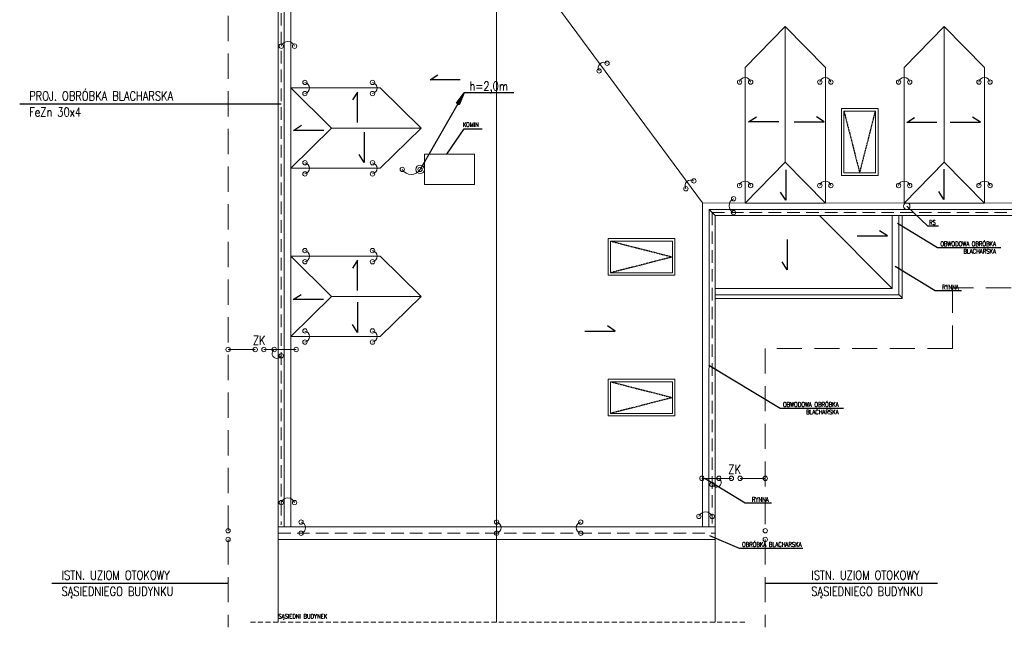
# Model space of a CAD drawing. Header units: millimetres. Extents: x 7740 to 32518, y 10334 to 16936.
# Tile 1 of 16: x 7740 to 9701, y 14122 to 15331. Entities that reach past the tile are written whole.
import ezdxf
from ezdxf.enums import TextEntityAlignment as Align

# ---------------------------------------------------------------- set-up
doc = ezdxf.new("R2010")
doc.units = ezdxf.units.MM
for name, pattern in [('DASHDOT', [1, 0.5, -0.25, 0, -0.25]), ('DASHED', [0.75, 0.5, -0.25]), ('HIDDEN', [0.375, 0.25, -0.125])]:
    doc.linetypes.add(name, pattern=pattern)
for name, color, linetype, lineweight in [('E_0', 4, 'Continuous', 15), ('Opis', 9, 'Continuous', 25), ('Widok', 9, 'Continuous', 15)]:
    doc.layers.add(name, color=color, linetype=linetype, lineweight=lineweight)
for name, color, linetype in [('E_ODN', 1, 'Continuous'), ('E_OSP', 2, 'Continuous'), ('OSIE', 9, 'DASHDOT')]:
    doc.layers.add(name, color=color, linetype=linetype)
doc.styles.add('ROMANS', font='romans', dxfattribs={"width": 0.7, "height": 12.5})
doc.styles.add('TXT', font='simplex.shx', dxfattribs={"width": 0.8})

# ---------------------------------------------------------------- blocks, each defined once
blk = doc.blocks.new('E_PUSZKA')
at = {"layer": 'E_0', "color": 3}
blk.add_circle((0, 0), 4.35, dxfattribs=at)
blk = doc.blocks.new('E_STRZ_GORA')
at = {"layer": 'E_ODN'}
for p, q in [((-20.6, -27.7), (0, 0)), ((0, 0), (-13.7, -31.7)), ((-13.7, -31.7), (-20.6, -27.7))]:
    blk.add_line(p, q, dxfattribs=at)
blk.add_solid([(-13.7, -31.7), (-20.6, -27.7), (0, 0), (-20.6, -27.7)], dxfattribs=at)

msp = doc.modelspace()

# ---------------------------------------------------------------- linework, layer by layer
at = {"layer": 'E_0', "color": 2, "linetype": 'HIDDEN', "ltscale": 100}
for p, q in [((8260.8, 15719.4), (8260.8, 14325.6)), ((9119, 14947.4), (9119, 14328.5)), ((9119, 14947.4), (11708.8, 14947.2)), ((8254.8, 14308.9), (9125, 14308.9))]:
    msp.add_line(p, q, dxfattribs=at)
at = {"layer": 'E_0'}
for p, q in [((8209.1, 14674.6), (8154.8, 14674.6)), ((8226.4, 14674.6), (8290.5, 14674.6)), ((9157.7, 14418.1), (9098.8, 14418.1)), ((9175, 14418.1), (9225, 14418.1))]:
    msp.add_line(p, q, dxfattribs=at)
at = {"layer": 'E_0', "color": 1, "linetype": 'DASHED', "ltscale": 100}
for p, q in [((8154.8, 14296.4), (8154.8, 14121.5)), ((9225, 14296.4), (9225, 14121.5))]:
    msp.add_line(p, q, dxfattribs=at)
at = {"layer": 'E_0', "color": 3, "linetype": 'DASHED', "ltscale": 100}
msp.add_lwpolyline([(8154.8, 14313.7), (8154.8, 15613.4), (8093.8, 15613.4), (8093.8, 16754.4), (8855.8, 16754.4), (8855.8, 16884.8), (10599.8, 16884.8), (10599.8, 16754.4), (11354.8, 16754.4), (11354.8, 16168.4), (11814.9, 16168.3), (11814.8, 14797.4), (9598, 14797.6), (9598, 14676.6), (9225, 14676.6), (9225, 14313.7)], dxfattribs=at)
at = {"layer": 'E_0', "color": 1}
msp.add_circle((8537.4, 15033.3), 8.54, dxfattribs=at)
at = {"layer": 'E_0'}
for centre, radius, start, end in [((8274, 15273.6), 14.2, 20.6341, 159.3659), ((8903.6, 15235.2), 11.3, 55.6074, 211.989), ((8305.8, 15195.4), 11.3, 281.8092, 78.1908), ((8440.3, 15195.4), 11.3, 281.8092, 78.1908), ((9184.9, 15204.8), 11.3, 11.8092, 168.1908), ((9344.9, 15204.8), 11.3, 11.8092, 168.1908), ((9501.8, 15204.8), 11.3, 11.8092, 168.1908), ((9661.8, 15204.8), 11.3, 11.8092, 168.1908), ((8305.8, 15035.4), 11.3, 281.8092, 78.1908), ((8440.3, 15035.4), 11.3, 281.8092, 78.1908), ((8519.7, 15043.8), 20.6, 210.5914, 329.4086), ((9076.5, 15000.8), 11.3, 55.6074, 211.989), ((9184.9, 14998.8), 11.3, 11.8092, 168.1908), ((9344.9, 14998.8), 11.3, 11.8092, 168.1908), ((9501.8, 14998.8), 11.3, 11.8092, 168.1908), ((9661.8, 14998.8), 11.3, 11.8092, 168.1908), ((9167.8, 14961), 14.9, 112.2716, 247.7284), ((8305.8, 14860.4), 11.3, 281.8092, 78.1908), ((8440.3, 14860.4), 11.3, 281.8092, 78.1908), ((8305.8, 14700.4), 11.3, 281.8092, 78.1908), ((8440.3, 14700.4), 11.3, 281.8092, 78.1908), ((8252.1, 14666.5), 9.62, 122.8743, 334.3067), ((9127.7, 14410), 9.62, 205.6933, 57.1257), ((8274, 14364.8), 14.2, 20.6341, 159.3659), ((9106.1, 14337.4), 14.2, 20.6341, 159.3659), ((8298.1, 14319.9), 11.3, 281.8092, 78.1908), ((8687.6, 14319.9), 11.3, 281.8092, 78.1908), ((8859.8, 14319.9), 11.3, 101.8092, 258.1908)]:
    msp.add_arc(centre, radius, start, end, dxfattribs=at)
at = {"layer": 'E_ODN'}
for p, q in [((8625.3, 15185.6), (8537.4, 15033.3)), ((8724.5, 15185.6), (8625.3, 15185.6)), ((8260.8, 15163.2), (7739.7, 15163.2)), ((8154.8, 14208.9), (7803.5, 14208.9)), ((9568, 14208.9), (9225, 14208.9))]:
    msp.add_line(p, q, dxfattribs=at)
at = {"layer": 'Opis', "ltscale": 0.7}
for points in [[(8617.4, 15211.5), (8557.2, 15211.5), (8572.9, 15221.5)], [(8412.8, 15126.9), (8412.8, 15187.2), (8402.8, 15171.5)], [(9252.2, 15127.9), (9191.9, 15127.9), (9207.6, 15137.9)], [(9282.4, 15127.7), (9342.7, 15127.7), (9327, 15137.8)], [(9567.2, 15126.3), (9506.9, 15126.3), (9522.6, 15136.4)], [(9593.5, 15127), (9653.7, 15127), (9638, 15137.1)], [(8345.6, 15111), (8285.3, 15111), (8301, 15121)], [(8426.2, 15107.3), (8426.2, 15047), (8416.1, 15062.7)], [(8590.4, 15063.4), (8625.2, 15113.8), (8661.1, 15113.8)], [(9265.8, 15032.2), (9265.8, 14971.9), (9255.7, 14987.6)], [(9580.7, 15033.4), (9580.7, 14973.2), (9570.6, 14988.9)], [(9506.9, 14959.9), (9548.4, 14921.1)], [(9408.4, 14900.9), (9468.7, 14900.9), (9453, 14911)], [(9488.3, 14926.1), (9568, 14877.8), (9694.6, 14877.8)], [(9548.4, 14921.1), (9570.4, 14921.1)], [(9268.7, 14893.6), (9268.7, 14833.3), (9258.6, 14849)], [(8412.8, 14791.9), (8412.8, 14852.2), (8402.8, 14836.5)], [(9484.1, 14840.7), (9563.9, 14792.4), (9616.1, 14792.4)], [(8344.9, 14774.1), (8284.7, 14774.1), (8300.4, 14784.2)], [(8412.8, 14768.9), (8412.8, 14708.6), (8402.8, 14724.3)], [(8865.9, 14711.4), (8926.2, 14711.4), (8910.5, 14721.5)], [(9113, 14643.7), (9254.5, 14557.9), (9381.1, 14557.9)], [(9105.5, 14417.5), (9185.2, 14369.2), (9237.5, 14369.2)], [(9114.1, 14304), (9173.2, 14279.3), (9299.8, 14279.3)]]:
    msp.add_lwpolyline(points, dxfattribs=at)
at = {"layer": 'OSIE', "transparency": 33554687}
for points in [[(9381.8, 15149.4), (9413.3, 15026.4), (9444.8, 15149.4)], [(8917, 14890.4), (9040, 14858.9), (8917, 14827.4)], [(8917, 14610.4), (9040, 14578.9), (8917, 14547.4)]]:
    msp.add_lwpolyline(points, dxfattribs=at)
at = {"layer": 'Widok'}
for p, q in [((9264.9, 15317.6), (9264.9, 15047.6)), ((9264.9, 15317.6), (9264.9, 15047.6)), ((9581.8, 15317.6), (9581.8, 15047.6)), ((9581.8, 15317.6), (9581.8, 15047.6))]:
    msp.add_line(p, q, dxfattribs=at)
for points in [[(11714.9, 16068.4), (11254.8, 16068.4), (11254.8, 16654.4), (10499.8, 16654.4), (10499.8, 16814.4), (8955.8, 16814.4), (8955.8, 16654.4), (8193.8, 16654.4), (8193.8, 15713.4), (8254.8, 15713.4), (8254.8, 14296.4)], [(8955.8, 16642.4), (8205.8, 16642.4), (8205.8, 15725.4), (8266.8, 15725.4), (8266.8, 14321.4)], [(8955.8, 16629.4), (8218.8, 16629.4), (8218.8, 15738.4), (8279.8, 15738.4), (8279.8, 14321.4)], [(9113, 14321.4), (9113.1, 14953.4), (11702.8, 14953.2), (11702.8, 16056.7)], [(9100, 14321.4), (9100.1, 14966.4), (11689.8, 14966.2), (11689.8, 16044.2)], [(8689.9, 14297.4), (8689.9, 15522.4)], [(9100.1, 14966.4), (8689.9, 15522.4)], [(9264.9, 15317.6), (9264.9, 15317.6), (9184.9, 15236.2), (9264.9, 15317.6), (9344.9, 15236.2)], [(9581.8, 15317.6), (9581.8, 15317.6), (9501.8, 15236.2), (9581.8, 15317.6), (9661.8, 15236.2)], [(9184.9, 14966.2), (9184.9, 15236.2)], [(9264.9, 15047.6), (9264.9, 15225.9)], [(9344.9, 14966.2), (9344.9, 15236.2)], [(9501.8, 14966.2), (9501.8, 15236.2)], [(9581.8, 15047.6), (9581.8, 15225.9)], [(9661.8, 14966.2), (9661.8, 15236.2)], [(8361.1, 15115.4), (8361.1, 15115.4), (8279.8, 15195.4), (8361.1, 15115.4), (8279.8, 15035.4)], [(8279.8, 15195.4), (8458.1, 15195.4)], [(8279.8, 15195.4), (8279.8, 15035.4)], [(8539.5, 15115.4), (8539.5, 15115.4), (8458.1, 15195.4), (8539.5, 15115.4), (8458.1, 15035.4)], [(9449.8, 15021.4), (9376.8, 15021.4), (9376.8, 15154.4), (9449.8, 15154.4), (9449.8, 15021.4)], [(8361.1, 15115.4), (8539.5, 15115.4)], [(8546.1, 15003.4), (8546.1, 15003.4), (8646.1, 15003.4), (8646.1, 15063.4), (8546.1, 15063.4), (8546.1, 15003.4)], [(9264.9, 15047.6), (9264.9, 15047.6), (9184.9, 14966.2), (9264.9, 15047.6), (9344.9, 14966.2)], [(9581.8, 15047.6), (9581.8, 15047.6), (9501.8, 14966.2), (9581.8, 15047.6), (9661.8, 14966.2)], [(8279.8, 15035.4), (8458.1, 15035.4)], [(9113.1, 14953.4), (9125, 14941.4)], [(9184.9, 14966.2), (9344.9, 14966.2)], [(9501.8, 14966.2), (9661.8, 14966.2)], [(9498, 14940.3), (9498, 14776.4), (9125, 14776.4), (9125, 14296.4), (8254.8, 14296.4), (8254.8, 14595.4)], [(9125, 14941.4), (11714.8, 14941.2)], [(9125, 14777.4), (9125, 14941.4)], [(9478, 14796.4), (9333, 14941.4)], [(9478, 14796.4), (9478, 14941.4), (9518, 14941.4), (9518, 14941.4)], [(9491, 14783.4), (9491, 14941.4), (9491, 14941.4)], [(9498, 14777.4), (9498, 14941.4), (9498, 14776.4)], [(8912, 14822.4), (8912, 14895.4), (9045, 14895.4), (9045, 14822.4), (8912, 14822.4)], [(8361.1, 14780.4), (8361.1, 14780.4), (8279.8, 14860.4), (8361.1, 14780.4), (8279.8, 14700.4)], [(8279.8, 14860.4), (8458.1, 14860.4)], [(8279.8, 14860.4), (8279.8, 14700.4)], [(8539.5, 14780.4), (8539.5, 14780.4), (8458.1, 14860.4), (8539.5, 14780.4), (8458.1, 14700.4)], [(9125, 14796.4), (9478, 14796.4)], [(8361.1, 14780.4), (8539.5, 14780.4)], [(9125, 14787.1), (9125, 14296.4)], [(9125, 14783.4), (9491, 14783.4)], [(9125, 14776.4), (9498, 14776.4)], [(9491, 14784), (9498, 14777.4)], [(8279.8, 14700.4), (8458.1, 14700.4)], [(8912, 14542.4), (8912, 14615.4), (9045, 14615.4), (9045, 14542.4), (8912, 14542.4)], [(8254.8, 14311.4), (8254.8, 14321.4), (9125, 14321.4)], [(8254.8, 14296.4), (8254.8, 14131.8)], [(8689.9, 14296.4), (8689.9, 14131.8)], [(9125, 14296.4), (9125, 14131.8)]]:
    msp.add_lwpolyline(points, dxfattribs=at)
for points in [[(9444.8, 15026.4), (9381.8, 15026.4), (9381.8, 15149.4), (9444.8, 15149.4)], [(8917, 14827.4), (8917, 14890.4), (9040, 14890.4), (9040, 14827.4)], [(8917, 14547.4), (8917, 14610.4), (9040, 14610.4), (9040, 14547.4)]]:
    msp.add_lwpolyline(points, close=True, dxfattribs=at)
at = {"layer": 'Widok', "linetype": 'DASHED', "ltscale": 20}
msp.add_lwpolyline([(8199.4, 14131.8), (9184.8, 14131.8)], dxfattribs=at)
at = {"layer": 'Widok'}
msp.add_circle((9506.9, 14959.9), 6.5, dxfattribs=at)

# ---------------------------------------------------------------- block references
at = {"layer": 'E_0'}
for p in [(8260.8, 15278.6), (8287.3, 15278.6), (9173.8, 15207.1), (9196, 15207.1), (9333.8, 15207.1), (9356, 15207.1), (9490.7, 15207.1), (9512.9, 15207.1), (9650.7, 15207.1), (9672.9, 15207.1), (9173.8, 15001.1), (9196, 15001.1), (9333.8, 15001.1), (9356, 15001.1), (9490.7, 15001.1), (9512.9, 15001.1), (9650.7, 15001.1), (9672.9, 15001.1), (8260.8, 14662.3), (8260.8, 14369.8), (8287.3, 14369.8), (9092.8, 14342.4), (9119.3, 14342.4)]:
    msp.add_blockref('E_PUSZKA', p, dxfattribs=at)
for p, rotation in [((8910, 15244.5), 43.79816693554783), ((8894, 15229.2), 43.79816693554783), ((8308.1, 15046.5), 270), ((8442.6, 15046.5), 270), ((8308.1, 15024.3), 270), ((8442.6, 15024.3), 270), ((8537.4, 15033.3), 180), ((9082.9, 15010.2), 43.79816693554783), ((9066.9, 14994.8), 43.79816693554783), ((9162.1, 14974.8), 89.99999999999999), ((9162.1, 14947.2), 89.99999999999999), ((8308.1, 14711.5), 270), ((8442.6, 14711.5), 270), ((8308.1, 14689.3), 270), ((8442.6, 14689.3), 270), ((8154.8, 14674.6), 270), ((8209.1, 14674.6), 270), ((8226.4, 14674.6), 270), ((8246.9, 14674.6), 152.0940550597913), ((8290.5, 14674.6), 270), ((8260.8, 14662.3), 270), ((8300.4, 14331), 270), ((8689.9, 14331), 270), ((8154.8, 14313.7), 270), ((8154.8, 14296.4), 270), ((8300.4, 14308.9), 270), ((8689.9, 14308.9), 270), ((9225, 14313.7), 270), ((9225, 14296.4), 270)]:
    msp.add_blockref('E_PUSZKA', p, dxfattribs=dict(at, rotation=rotation))
at = {"layer": 'E_0', "xscale": -1}
for p, rotation in [((8308.1, 15206.5), 270), ((8442.6, 15206.5), 270), ((8308.1, 15184.3), 270), ((8442.6, 15184.3), 270), ((8502, 15033.3), 180), ((8308.1, 14871.5), 270), ((8442.6, 14871.5), 270), ((8308.1, 14849.3), 270), ((8442.6, 14849.3), 270), ((9098.8, 14418.1), 90), ((9132.9, 14418.1), 207.9059449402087), ((9157.7, 14418.1), 90), ((9175, 14418.1), 90), ((9225, 14418.1), 90), ((9119, 14405.8), 90), ((9119, 14405.8), 90), ((8857.5, 14331), 90), ((8857.5, 14308.9), 90)]:
    msp.add_blockref('E_PUSZKA', p, dxfattribs=dict(at, rotation=rotation))
msp.add_blockref('E_PUSZKA', (9119, 14405.8), dxfattribs=at)
at = {"layer": 'E_ODN', "xscale": 0.75, "yscale": 0.75, "zscale": 0.75}
msp.add_blockref('E_STRZ_GORA', (8625.3, 15185.6), dxfattribs=at)

# ---------------------------------------------------------------- texts
at = {"layer": 'E_OSP', "style": 'ROMANS', "width": 0.8}
msp.add_text('h=2,0m', height=18, dxfattribs=at).set_placement((8674.3, 15199), align=Align.MIDDLE_CENTER)
for s, p in [('PROJ. OBRÓBKA BLACHARSKA', (7758.5, 15179.5)), ('FeZn 30x4', (7758.5, 15147.3)), ('ZK', (8204.2, 14692.9)), ('ZK', (9151.5, 14436.2)), ('ISTN. UZIOM OTOKOWY', (7823.2, 14225.2)), ('ISTN. UZIOM OTOKOWY', (9316.9, 14225.2)), ('SĄSIEDNIEGO BUDYNKU', (7823.2, 14193)), ('SĄSIEDNIEGO BUDYNKU', (9316.9, 14193))]:
    msp.add_text(s, height=18, dxfattribs=at).set_placement(p, align=Align.MIDDLE_LEFT)
at = {"layer": 'Opis', "ltscale": 0.7, "char_height": 9, "attachment_point": 3, "style": 'TXT'}
for s, insert in [('{\\W0.7;KOMIN}', (8654.3, 15126.9)), ('{\\W0.7;RS}', (9564.9, 14932.1)), ('{\\W0.7;OBWODOWA OBRÓBKA \\PBLACHARSKA}', (9684.8, 14889.5)), ('{\\W0.7;RYNNA}', (9610.6, 14803.4)), ('{\\W0.7;OBWODOWA OBRÓBKA \\PBLACHARSKA}', (9371.3, 14569.6)), ('{\\W0.7;RYNNA}', (9232, 14380.3)), ('{\\W0.7;OBRÓBKA BLACHARSKA}', (9297.5, 14291)), ('{\\W0.7;SĄSIEDNI BUDYNEK}', (8352.6, 14147.9))]:
    msp.add_mtext_dynamic_manual_height_columns(s, width=202.848, gutter_width=12.5, heights=[0], dxfattribs=dict(at, insert=insert))

doc.saveas('drawing.dxf')
